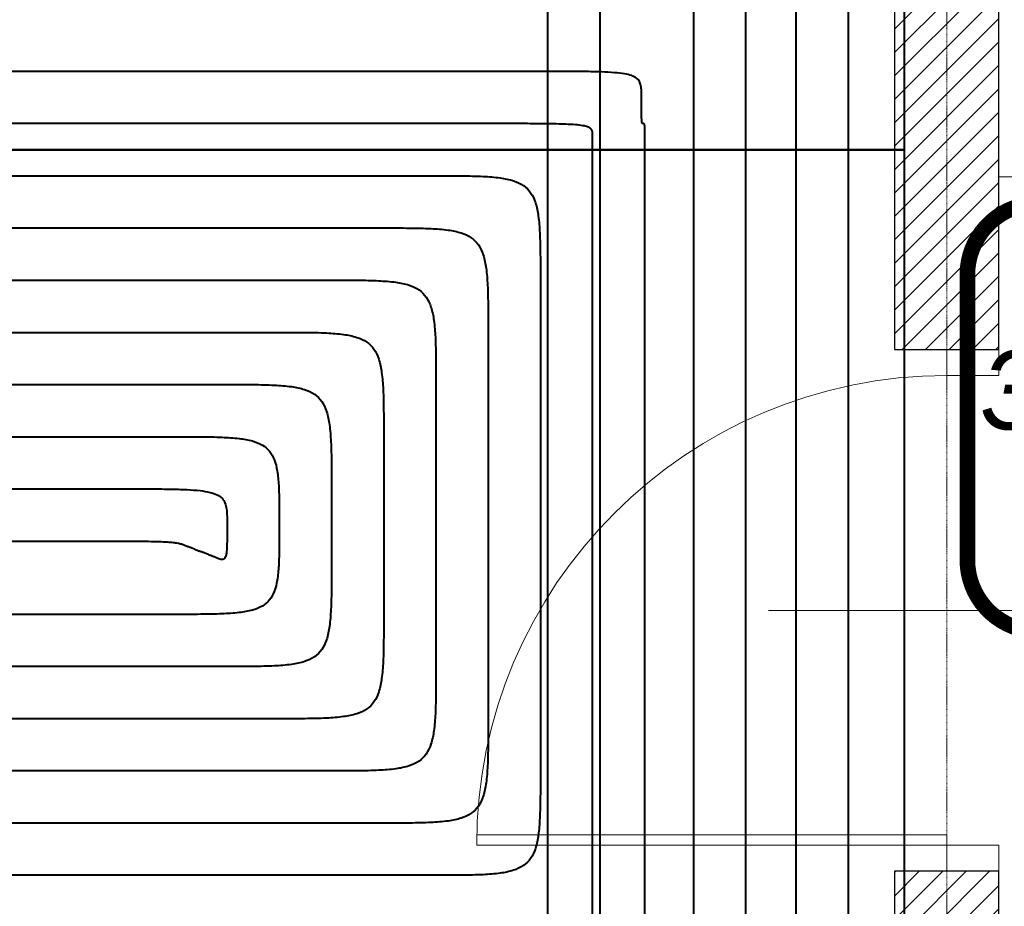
# Model space of a CAD drawing. Header units: millimetres. Extents: x 49908 to 79848, y -11883 to -3092.
# Tile 50 of 222: x 68513 to 68702, y -6016 to -5847. Entities that reach past the tile are written whole.
import ezdxf
from ezdxf.lldxf.tags import DXFTag

# ---------------------------------------------------------------- set-up
doc = ezdxf.new("R2010")
doc.units = ezdxf.units.MM
doc.linetypes.add('AUSGEZOGEN', pattern=[0])
doc.linetypes.add('DASHDOT', pattern=[1, 0.5, -0.25, 0, -0.25])
for name, color, linetype, lineweight in [('A opis', 9, 'Continuous', 13), ('A stolarka', 9, 'Continuous', 9), ('A wyp ruchome', 9, 'Continuous', 9), ('A_HATCH', 9, 'Continuous', 9), ('A_KONSTRUKCJA', 9, 'Continuous', 25), ('A_MUROWANE', 9, 'Continuous', 25), ('A_OSIE', 9, 'DASHDOT', 9)]:
    doc.layers.add(name, color=color, linetype=linetype, lineweight=lineweight)
for name, color, linetype, true_color in [('IS_Ogrzewanie_płaszczyznowe', 7, 'SOLID', 0xac00e6), ('IS_Ogrzewanie_płaszczyznowe_-_opis', 7, 'SOLID', 0xf000f0), ('IS_Przyłącza_o.p._Powrót', 7, 'DASH', 0x438955), ('IS_Przyłącza_o.p._Zasilanie', 7, 'SOLID', 0xff9124)]:
    doc.layers.add(name, color=color, linetype=linetype, true_color=true_color)
for name, color, linetype, lineweight, true_color in [('IS_Powrót', 7, 'DASH', 25, 0x0000e6), ('IS_Rys.pętli_o.p._Powrót', 7, 'DASH', 13, 0x4c9a5f), ('IS_Rys.pętli_o.p._Zasilanie', 7, 'SOLID', 13, 0xff8c1a), ('IS_Zasilanie', 7, 'SOLID', 25, 0xeb0000)]:
    doc.layers.add(name, color=color, linetype=linetype, lineweight=lineweight, true_color=true_color)
tags = doc.linetypes.add('DASH', pattern=[15, 10, -5]).pattern_tags.tags
tags[6:7] = [DXFTag(74, 4), DXFTag(75, 0), DXFTag(340, '0'), DXFTag(46, 0.0), DXFTag(50, 0.0), DXFTag(44, 0.0), DXFTag(45, 0.0)]
tags[4:5] = [DXFTag(74, 4), DXFTag(75, 0), DXFTag(340, '0'), DXFTag(46, 0.0), DXFTag(50, 0.0), DXFTag(44, 0.0), DXFTag(45, 0.0)]
tags = doc.linetypes.add('SOLID', pattern=[10, 10, 0]).pattern_tags.tags
tags[6:7] = [DXFTag(74, 4), DXFTag(75, 0), DXFTag(340, '0'), DXFTag(46, 0.0), DXFTag(50, 0.0), DXFTag(44, 0.0), DXFTag(45, 0.0)]
tags[4:5] = [DXFTag(74, 4), DXFTag(75, 0), DXFTag(340, '0'), DXFTag(46, 0.0), DXFTag(50, 0.0), DXFTag(44, 0.0), DXFTag(45, 0.0)]
pattern_1 = [(45, (16000, 0), (-2.24506403, 2.24506403), [])]

msp = doc.modelspace()

# ---------------------------------------------------------------- hatches: boundary and pattern name
at = {"layer": 'A_HATCH', "transparency": 33554687}
h = msp.add_hatch(dxfattribs=at)
h.set_pattern_fill('ANSI31', color=256, angle=360)
h.set_pattern_definition(pattern_1)
h.paths.add_polyline_path([(69100.47, -6009.74), (69080.47, -6009.74), (69080.47, -6426.63), (69100.47, -6426.63)])
h.paths.add_polyline_path([(69100.47, -5426.63), (69080.47, -5426.63), (69080.47, -5486.63), (68700.47, -5486.63), (68700.47, -5439.13), (68680.47, -5439.13), (68680.47, -5566.63), (68700.47, -5566.63), (68700.47, -5506.63), (69080.47, -5506.63), (69080.47, -5566.63), (69100.47, -5566.63)])
h.paths.add_polyline_path([(69100.47, -4926.63), (69042.97, -4926.63), (69042.97, -4946.63), (69080.47, -4946.63), (69080.47, -5326.63), (69100.47, -5326.63)])
h.paths.add_polyline_path([(68942.97, -4926.63), (68837.97, -4926.63), (68837.97, -4946.63), (68942.97, -4946.63)])
h.paths.add_polyline_path([(69695.47, -5826.63), (69555.47, -5826.63), (69555.47, -5846.63), (69670.47, -5846.63), (69670.47, -6026.63), (69690.47, -6026.63), (69690.47, -5846.63), (69695.47, -5846.63)])
h.paths.add_polyline_path([(69690.47, -6026.63), (69670.47, -6026.63), (69670.47, -6126.63), (69690.47, -6126.63)])
h.paths.add_polyline_path([(69690.47, -6126.63), (69670.47, -6126.63), (69670.47, -6181.63), (69690.47, -6181.63)])
h.paths.add_polyline_path([(69940.47, -5826.63), (69790.47, -5826.63), (69790.47, -5846.63), (69940.47, -5846.63)])
h.paths.add_polyline_path([(69940.47, -5826.63), (69940.47, -5846.63)], flags=17)
h.paths.add_polyline_path([(69790.47, -5826.63), (69785.47, -5826.63), (69785.47, -5846.63), (69790.47, -5846.63)])
h.paths.add_polyline_path([(69325.47, -5826.63), (69325.47, -5846.63), (69465.47, -5846.63), (69465.47, -5826.63)])
h.paths.add_polyline_path([(69300.47, -5851.63), (69280.47, -5851.63), (69280.47, -5966.63), (69290.47, -5966.63), (69300.47, -5966.63)])
h.paths.add_polyline_path([(69300.47, -5439.13), (69280.47, -5439.13), (69280.47, -5813.63), (69300.47, -5813.63)])
h.paths.add_polyline_path([(69280.47, -5014.13), (69300.47, -5014.13), (69300.47, -4926.63), (69280.47, -4926.63)])
h.paths.add_polyline_path([(69300.47, -5039.13), (69280.47, -5039.13), (69280.47, -5414.13), (69300.47, -5414.13)])
h.paths.add_polyline_path([(68700.47, -5839.13), (68680.47, -5839.13), (68680.47, -5909.74), (68700.47, -5909.74)])
h.paths.add_polyline_path([(68700.47, -5814.13), (68700.47, -5826.63), (69080.47, -5826.63), (69080.47, -5909.74), (69100.47, -5909.74), (69100.47, -5666.63), (69080.47, -5666.63), (69080.47, -5806.63), (68700.47, -5806.63), (68700.47, -5666.63), (68680.47, -5666.63), (68680.47, -5814.13)])
h.paths.add_polyline_path([(68680.47, -5014.13), (68700.47, -5014.13), (68700.47, -4946.63), (68737.97, -4946.63), (68737.97, -4926.63), (68680.47, -4926.63)])
h.paths.add_polyline_path([(68700.47, -5039.13), (68680.47, -5039.13), (68680.47, -5314.13), (68700.47, -5314.13)])
h = msp.add_hatch(dxfattribs=at)
h.set_pattern_fill('ANSI31', color=256, angle=360)
h.set_pattern_definition(pattern_1)
h.paths.add_polyline_path([(68700.47, -6009.74), (68680.47, -6009.74), (68680.47, -6214.13), (68700.47, -6214.13)])

# ---------------------------------------------------------------- linework, layer by layer
at = {"layer": 'A opis', "ltscale": 0.5}
msp.add_line((68656.33, -5959.74), (68715.83, -5959.74), dxfattribs=at)
at = {"layer": 'A stolarka', "linetype": 'AUSGEZOGEN', "lineweight": 0}
msp.add_line((68687.97, -5959.74), (68702.97, -5959.74), dxfattribs=at)
for points in [[(68700.47, -5914.74), (68700.47, -5909.74), (68690.47, -5909.74), (68690.47, -5914.74)], [(68690.47, -6004.74), (68690.47, -6002.74), (68600.47, -6002.74), (68600.47, -6004.74)], [(68700.47, -6009.74), (68700.47, -6004.74), (68690.47, -6004.74), (68690.47, -6009.74)]]:
    msp.add_lwpolyline(points, close=True, dxfattribs=at)
msp.add_arc((68690.47, -6004.74), 90, 90, 180, dxfattribs=at)
at = {"layer": 'A wyp ruchome'}
msp.add_line((68700.47, -5876.63), (69000.47, -5876.63), dxfattribs=at)
at = {"layer": 'A_KONSTRUKCJA'}
msp.add_line((68680.47, -5909.74), (68700.47, -5909.74), dxfattribs=at)
at = {"layer": 'A_MUROWANE'}
for points in [[(68680.47, -5909.74), (68700.47, -5909.74), (68700.47, -5839.13), (68680.47, -5839.13)], [(68680.47, -6214.13), (68700.47, -6214.13), (68700.47, -6009.74), (68680.47, -6009.74)]]:
    msp.add_lwpolyline(points, close=True, dxfattribs=at)
at = {"layer": 'A_OSIE', "ltscale": 0.3, "transparency": 33554559}
msp.add_line((68690.47, -7140.05), (68690.47, -3902.99), dxfattribs=at)
at = {"layer": 'IS_Ogrzewanie_płaszczyznowe', "lineweight": 40}
for p, q in [((68682.42, -5871.46), (68682.42, -5816.65)), ((68143.46, -5871.46), (68682.42, -5871.46)), ((68682.42, -5871.46), (68143.46, -5871.46)), ((68682.42, -6032.87), (68682.42, -5871.46))]:
    msp.add_line(p, q, dxfattribs=at)
at = {"layer": 'IS_Ogrzewanie_płaszczyznowe_-_opis'}
msp.add_lwpolyline([(68708.1, -5963.76, 3, 3, 0), (68836.77, -5963.76, 3, 3, 0.414214), (68850.43, -5950.09, 3, 3, 0), (68850.43, -5895.42, 3, 3, 0.414214), (68836.77, -5881.76, 3, 3, 0), (68708.1, -5881.76, 3, 3, 0.414214), (68694.43, -5895.42, 3, 3, 0), (68694.43, -5950.09, 3, 3, 0.414214), (68708.1, -5963.76, 3, 3, 0)], format="xyseb", dxfattribs=at)
at = {"layer": 'IS_Powrót', "lineweight": 40}
msp.add_line((68614.04, -5258.71), (68614.04, -6220.43), dxfattribs=at)
at = {"layer": 'IS_Przyłącza_o.p._Powrót', "lineweight": 40}
for points, knots in [([(68671.65, -6064.65), (68671.65, -6061.87), (68671.65, -6051.5), (68671.65, -6029.75), (68671.65, -5996.74), (68671.65, -5955.68), (68671.65, -5909.78), (68671.65, -5862.27), (68671.65, -5816.38), (68671.65, -5775.31), (68671.65, -5742.3), (68671.65, -5720.56), (68671.65, -5710.18), (68671.65, -5707.41)], [0, 0, 0, 0, 0.083204, 0.311344, 0.652211, 1.073599, 1.543298, 2.029102, 2.498801, 2.920189, 3.261056, 3.489196, 3.5724, 3.5724, 3.5724, 3.5724]), ([(68652.03, -6074.65), (68652.03, -6071.96), (68652.03, -6061.91), (68652.03, -6040.85), (68652.03, -6008.87), (68652.03, -5969.09), (68652.03, -5924.63), (68652.03, -5878.61), (68652.03, -5834.15), (68652.03, -5794.37), (68652.03, -5762.39), (68652.03, -5741.33), (68652.03, -5731.27), (68652.03, -5728.59)], [0, 0, 0, 0, 0.0806, 0.3016, 0.6318, 1.04, 1.495, 1.9656, 2.4206, 2.8288, 3.159, 3.38, 3.4606, 3.4606, 3.4606, 3.4606]), ([(68632.66, -6084.65), (68632.66, -6082.99), (68632.66, -6076.8), (68632.66, -6063.82), (68632.66, -6044.12), (68632.66, -6019.62), (68632.66, -5992.23), (68632.66, -5963.88), (68632.66, -5936.49), (68632.66, -5911.98), (68632.66, -5892.28), (68632.66, -5879.31), (68632.66, -5873.11), (68632.66, -5871.46)], [0, 0, 0, 0, 0.049654, 0.1858, 0.38922, 0.640691, 0.920994, 1.210906, 1.491209, 1.74268, 1.9461, 2.082246, 2.1319, 2.1319, 2.1319, 2.1319])]:
    msp.add_open_spline(points, degree=3, knots=knots, dxfattribs=at)
at = {"layer": 'IS_Przyłącza_o.p._Zasilanie', "lineweight": 40}
for points, knots in [([(68661.65, -6069.65), (68661.65, -6066.83), (68661.65, -6056.31), (68661.65, -6034.27), (68661.65, -6000.79), (68661.65, -5959.15), (68661.65, -5912.61), (68661.65, -5864.44), (68661.65, -5817.9), (68661.65, -5776.26), (68661.65, -5742.79), (68661.65, -5720.74), (68661.65, -5710.22), (68661.65, -5707.41)], [0, 0, 0, 0, 0.084368, 0.315701, 0.66134, 1.088625, 1.564899, 2.057501, 2.533775, 2.96106, 3.306699, 3.538032, 3.6224, 3.6224, 3.6224, 3.6224]), ([(68642.03, -6079.65), (68642.03, -6077), (68642.03, -6067.09), (68642.03, -6046.34), (68642.03, -6014.82), (68642.03, -5975.61), (68642.03, -5931.79), (68642.03, -5886.44), (68642.03, -5842.62), (68642.03, -5803.42), (68642.03, -5771.9), (68642.03, -5751.14), (68642.03, -5741.23), (68642.03, -5738.59)], [0, 0, 0, 0, 0.079435, 0.297242, 0.622672, 1.024974, 1.4734, 1.9372, 2.385626, 2.787928, 3.113358, 3.331165, 3.4106, 3.4106, 3.4106, 3.4106]), ([(68622.66, -6089.65), (68622.66, -6087.95), (68622.66, -6081.61), (68622.66, -6068.34), (68622.66, -6048.17), (68622.66, -6023.09), (68622.66, -5995.06), (68622.66, -5966.04), (68622.66, -5938.01), (68622.66, -5912.93), (68622.66, -5892.77), (68622.66, -5879.49), (68622.66, -5873.15), (68622.66, -5871.46)], [0, 0, 0, 0, 0.050818, 0.190158, 0.398348, 0.655718, 0.942594, 1.239306, 1.526182, 1.783552, 1.991742, 2.131082, 2.1819, 2.1819, 2.1819, 2.1819])]:
    msp.add_open_spline(points, degree=3, knots=knots, dxfattribs=at)
at = {"layer": 'IS_Rys.pętli_o.p._Powrót', "lineweight": 40}
for points, knots in [([(68612.03, -5856.46), (68608.66, -5856.46), (68596.07, -5856.46), (68569.68, -5856.46), (68529.62, -5856.46), (68479.78, -5856.46), (68424.08, -5856.46), (68366.42, -5856.46), (68310.72, -5856.46), (68260.88, -5856.46), (68220.81, -5856.46), (68194.43, -5856.46), (68181.83, -5856.46), (68178.46, -5856.46)], [0, 0, 0, 0, 0.100981, 0.377863, 0.791557, 1.302975, 1.873027, 2.462623, 3.032675, 3.544093, 3.957787, 4.234669, 4.33565, 4.33565, 4.33565, 4.33565]), ([(68632.03, -5861.46), (68632.03, -5861.04), (68632.03, -5860.29), (68631.96, -5859.24), (68631.68, -5858.36), (68631.05, -5857.65), (68630.04, -5857.18), (68628.62, -5856.87), (68626.67, -5856.66), (68624.1, -5856.54), (68620.81, -5856.48), (68616.7, -5856.46), (68613.69, -5856.46), (68612.03, -5856.46)], [0, 0, 0, 0, 0.0124352, 0.0226697, 0.0313069, 0.0397459, 0.0500792, 0.0641739, 0.0833944, 0.1088269, 0.1414417, 0.1821639, 0.2319009, 0.2319009, 0.2319009, 0.2319009]), ([(68632.35, -5866.46), (68632.32, -5866.46), (68632.27, -5866.46), (68632.19, -5866.43), (68632.14, -5866.34), (68632.1, -5866.19), (68632.08, -5865.95), (68632.06, -5865.6), (68632.04, -5865.12), (68632.03, -5864.47), (68632.03, -5863.65), (68632.03, -5862.63), (68632.03, -5861.87), (68632.03, -5861.46)], [0, 0, 0, 0, 0.00079047, 0.00148836, 0.00237005, 0.00381727, 0.00612871, 0.00955408, 0.01432715, 0.02067637, 0.02882826, 0.03900859, 0.05144285, 0.05144285, 0.05144285, 0.05144285]), ([(68632.66, -5868.96), (68632.66, -5868.75), (68632.66, -5868.37), (68632.66, -5867.86), (68632.66, -5867.45), (68632.65, -5867.13), (68632.64, -5866.88), (68632.62, -5866.71), (68632.59, -5866.59), (68632.55, -5866.51), (68632.49, -5866.47), (68632.42, -5866.46), (68632.37, -5866.46), (68632.35, -5866.46)], [0, 0, 0, 0, 0.00621713, 0.01130732, 0.01538345, 0.01855898, 0.02094884, 0.02267181, 0.02385694, 0.02466037, 0.0252891, 0.02594879, 0.02673859, 0.02673859, 0.02673859, 0.02673859]), ([(68632.66, -5871.46), (68632.66, -5871.44), (68632.66, -5871.36), (68632.66, -5871.21), (68632.66, -5870.98), (68632.66, -5870.69), (68632.66, -5870.37), (68632.66, -5870.04), (68632.66, -5869.72), (68632.66, -5869.43), (68632.66, -5869.2), (68632.66, -5869.05), (68632.66, -5868.98), (68632.66, -5868.96)], [0, 0, 0, 0, 0.00058227, 0.00217881, 0.00456424, 0.00751315, 0.01080015, 0.01419985, 0.01748685, 0.02043576, 0.02282119, 0.02441773, 0.025, 0.025, 0.025, 0.025]), ([(68178.46, -5886.46), (68181.6, -5886.46), (68193.35, -5886.46), (68217.94, -5886.46), (68255.3, -5886.46), (68301.76, -5886.46), (68353.69, -5886.46), (68407.44, -5886.46), (68459.37, -5886.46), (68505.83, -5886.46), (68543.19, -5886.46), (68567.78, -5886.46), (68579.53, -5886.46), (68582.66, -5886.46)], [0, 0, 0, 0, 0.094141, 0.35227, 0.737946, 1.214726, 1.746168, 2.295832, 2.827274, 3.304054, 3.68973, 3.947859, 4.042, 4.042, 4.042, 4.042]), ([(68582.66, -5886.46), (68584.32, -5886.46), (68587.34, -5886.45), (68591.45, -5886.53), (68594.76, -5886.77), (68597.38, -5887.28), (68599.44, -5888.19), (68600.93, -5889.68), (68601.84, -5891.74), (68602.35, -5894.37), (68602.59, -5897.68), (68602.67, -5901.78), (68602.66, -5904.8), (68602.66, -5906.46)], [0, 0, 0, 0, 0.0497373, 0.0904721, 0.1232039, 0.1491998, 0.1703704, 0.1897083, 0.2108788, 0.2368747, 0.2696065, 0.3103414, 0.3600787, 0.3600787, 0.3600787, 0.3600787]), ([(68198.46, -5906.46), (68201.29, -5906.46), (68211.87, -5906.46), (68234.04, -5906.46), (68267.69, -5906.46), (68309.56, -5906.46), (68356.35, -5906.46), (68404.78, -5906.46), (68451.57, -5906.46), (68493.44, -5906.46), (68527.09, -5906.46), (68549.26, -5906.46), (68559.84, -5906.46), (68562.66, -5906.46)], [0, 0, 0, 0, 0.084825, 0.317409, 0.664918, 1.094515, 1.573366, 2.068634, 2.547485, 2.977082, 3.324591, 3.557175, 3.642, 3.642, 3.642, 3.642]), ([(68562.66, -5906.46), (68564.32, -5906.46), (68567.34, -5906.45), (68571.45, -5906.53), (68574.76, -5906.77), (68577.38, -5907.28), (68579.44, -5908.19), (68580.93, -5909.68), (68581.84, -5911.74), (68582.35, -5914.37), (68582.59, -5917.68), (68582.67, -5921.78), (68582.66, -5924.8), (68582.66, -5926.46)], [0, 0, 0, 0, 0.0497373, 0.0904721, 0.1232039, 0.1491998, 0.1703704, 0.1897083, 0.2108788, 0.2368747, 0.2696065, 0.3103414, 0.3600787, 0.3600787, 0.3600787, 0.3600787]), ([(68602.66, -5906.46), (68602.66, -5907.03), (68602.66, -5909.18), (68602.66, -5913.69), (68602.66, -5920.53), (68602.66, -5929.04), (68602.66, -5938.56), (68602.66, -5948.41), (68602.66, -5957.92), (68602.66, -5966.43), (68602.66, -5973.27), (68602.66, -5977.78), (68602.66, -5979.93), (68602.66, -5980.51)], [0, 0, 0, 0, 0.0172468, 0.0645364, 0.1351927, 0.2225394, 0.3199005, 0.4205995, 0.5179606, 0.6053073, 0.6759636, 0.7232532, 0.7405, 0.7405, 0.7405, 0.7405]), ([(68218.46, -5926.46), (68220.98, -5926.46), (68230.4, -5926.46), (68250.13, -5926.46), (68280.09, -5926.46), (68317.36, -5926.46), (68359.01, -5926.46), (68402.12, -5926.46), (68443.77, -5926.46), (68481.04, -5926.46), (68511, -5926.46), (68530.73, -5926.46), (68540.15, -5926.46), (68542.66, -5926.46)], [0, 0, 0, 0, 0.075509, 0.282548, 0.59189, 0.974305, 1.400563, 1.841437, 2.267695, 2.65011, 2.959452, 3.166491, 3.242, 3.242, 3.242, 3.242]), ([(68542.66, -5926.46), (68544.32, -5926.46), (68547.34, -5926.45), (68551.44, -5926.52), (68554.75, -5926.73), (68557.36, -5927.16), (68559.39, -5927.91), (68560.9, -5929.16), (68561.83, -5930.93), (68562.35, -5933.18), (68562.59, -5936.01), (68562.67, -5939.5), (68562.66, -5942.07), (68562.66, -5943.48)], [0, 0, 0, 0, 0.0497372, 0.0904683, 0.1231658, 0.1489975, 0.1696144, 0.1875717, 0.206224, 0.2285445, 0.2564477, 0.2911276, 0.3334666, 0.3334666, 0.3334666, 0.3334666]), ([(68582.66, -5926.46), (68582.66, -5926.72), (68582.66, -5927.71), (68582.66, -5929.78), (68582.66, -5932.93), (68582.66, -5936.84), (68582.66, -5941.22), (68582.66, -5945.75), (68582.66, -5950.12), (68582.66, -5954.03), (68582.66, -5957.18), (68582.66, -5959.25), (68582.66, -5960.24), (68582.66, -5960.51)], [0, 0, 0, 0, 0.0079305, 0.0296754, 0.0621649, 0.1023291, 0.147098, 0.193402, 0.2381709, 0.2783351, 0.3108246, 0.3325695, 0.3405, 0.3405, 0.3405, 0.3405]), ([(68562.66, -5943.48), (68562.66, -5944.89), (68562.67, -5947.46), (68562.59, -5950.96), (68562.35, -5953.78), (68561.83, -5956.03), (68560.9, -5957.8), (68559.39, -5959.05), (68557.36, -5959.81), (68554.75, -5960.24), (68551.44, -5960.44), (68547.34, -5960.51), (68544.32, -5960.51), (68542.66, -5960.51)], [0, 0, 0, 0, 0.0423389, 0.0770189, 0.1049221, 0.1272426, 0.1458949, 0.1638522, 0.1844691, 0.2103008, 0.2429983, 0.2837294, 0.3334666, 0.3334666, 0.3334666, 0.3334666]), ([(68238.46, -5946.46), (68240.67, -5946.46), (68248.93, -5946.46), (68266.22, -5946.46), (68292.49, -5946.46), (68325.16, -5946.46), (68361.67, -5946.46), (68399.46, -5946.46), (68435.97, -5946.46), (68468.64, -5946.46), (68494.91, -5946.46), (68512.2, -5946.46), (68520.46, -5946.46), (68522.66, -5946.46)], [0, 0, 0, 0, 0.066192, 0.247687, 0.518863, 0.854095, 1.227761, 1.614239, 1.987905, 2.323137, 2.594313, 2.775808, 2.842, 2.842, 2.842, 2.842]), ([(68522.66, -5946.46), (68524.32, -5946.46), (68527.34, -5946.46), (68531.46, -5946.46), (68534.79, -5946.47), (68537.44, -5946.5), (68539.49, -5946.54), (68541.07, -5946.61), (68542.26, -5946.7), (68543.17, -5946.82), (68543.9, -5946.99), (68544.54, -5947.22), (68544.95, -5947.38), (68545.16, -5947.47)], [0, 0, 0, 0, 0.0497558, 0.0906086, 0.1235729, 0.1496638, 0.1698983, 0.185297, 0.1968888, 0.2057169, 0.2128417, 0.2193204, 0.2261676, 0.2261676, 0.2261676, 0.2261676]), ([(68545.16, -5947.47), (68545.18, -5947.48), (68545.26, -5947.51), (68545.41, -5947.57), (68545.64, -5947.66), (68545.93, -5947.78), (68546.25, -5947.91), (68546.58, -5948.04), (68546.9, -5948.17), (68547.19, -5948.29), (68547.42, -5948.38), (68547.57, -5948.44), (68547.65, -5948.47), (68547.66, -5948.48)], [0, 0, 0, 0, 0.00062821, 0.00235072, 0.00492436, 0.00810593, 0.01165228, 0.01532022, 0.01886656, 0.02204814, 0.02462178, 0.02634429, 0.0269725, 0.0269725, 0.0269725, 0.0269725]), ([(68542.66, -5960.51), (68540.3, -5960.51), (68531.47, -5960.51), (68512.95, -5960.51), (68484.84, -5960.51), (68449.87, -5960.51), (68410.79, -5960.51), (68370.34, -5960.51), (68331.26, -5960.51), (68296.29, -5960.51), (68268.18, -5960.51), (68249.66, -5960.51), (68240.83, -5960.51), (68238.46, -5960.51)], [0, 0, 0, 0, 0.07085, 0.265118, 0.555376, 0.9142, 1.314162, 1.727838, 2.1278, 2.486624, 2.776882, 2.97115, 3.042, 3.042, 3.042, 3.042]), ([(68582.66, -5960.51), (68582.66, -5962.16), (68582.67, -5965.18), (68582.59, -5969.29), (68582.35, -5972.6), (68581.84, -5975.22), (68580.93, -5977.28), (68579.44, -5978.77), (68577.38, -5979.68), (68574.76, -5980.19), (68571.45, -5980.43), (68567.34, -5980.51), (68564.32, -5980.51), (68562.66, -5980.51)], [0, 0, 0, 0, 0.0497373, 0.0904721, 0.1232039, 0.1491998, 0.1703704, 0.1897083, 0.2108788, 0.2368747, 0.2696065, 0.3103414, 0.3600787, 0.3600787, 0.3600787, 0.3600787]), ([(68562.66, -5980.51), (68559.99, -5980.51), (68549.99, -5980.51), (68529.05, -5980.51), (68497.24, -5980.51), (68457.67, -5980.51), (68413.45, -5980.51), (68367.68, -5980.51), (68323.46, -5980.51), (68283.89, -5980.51), (68252.08, -5980.51), (68231.14, -5980.51), (68221.14, -5980.51), (68218.46, -5980.51)], [0, 0, 0, 0, 0.080167, 0.299979, 0.628404, 1.03441, 1.486965, 1.955035, 2.40759, 2.813596, 3.142021, 3.361833, 3.442, 3.442, 3.442, 3.442]), ([(68602.66, -5980.51), (68602.66, -5982.16), (68602.67, -5985.18), (68602.59, -5989.29), (68602.35, -5992.6), (68601.84, -5995.22), (68600.93, -5997.28), (68599.44, -5998.77), (68597.38, -5999.68), (68594.76, -6000.19), (68591.45, -6000.43), (68587.34, -6000.51), (68584.32, -6000.51), (68582.66, -6000.51)], [0, 0, 0, 0, 0.0497373, 0.0904721, 0.1232039, 0.1491998, 0.1703704, 0.1897083, 0.2108788, 0.2368747, 0.2696065, 0.3103414, 0.3600787, 0.3600787, 0.3600787, 0.3600787]), ([(68582.66, -6000.51), (68579.68, -6000.51), (68568.52, -6000.51), (68545.14, -6000.51), (68509.64, -6000.51), (68465.47, -6000.51), (68416.11, -6000.51), (68365.02, -6000.51), (68315.66, -6000.51), (68271.49, -6000.51), (68235.99, -6000.51), (68212.61, -6000.51), (68201.45, -6000.51), (68198.46, -6000.51)], [0, 0, 0, 0, 0.089483, 0.33484, 0.701432, 1.154621, 1.659767, 2.182233, 2.687379, 3.140568, 3.50716, 3.752517, 3.842, 3.842, 3.842, 3.842])]:
    msp.add_open_spline(points, degree=3, knots=knots, dxfattribs=at)
at = {"layer": 'IS_Rys.pętli_o.p._Zasilanie', "lineweight": 40}
for points, knots in [([(68602.66, -5866.46), (68599.29, -5866.46), (68586.68, -5866.46), (68560.26, -5866.46), (68520.13, -5866.46), (68470.22, -5866.46), (68414.44, -5866.46), (68356.69, -5866.46), (68300.91, -5866.46), (68251, -5866.46), (68210.87, -5866.46), (68184.45, -5866.46), (68171.84, -5866.46), (68168.46, -5866.46)], [0, 0, 0, 0, 0.101128, 0.378416, 0.792717, 1.304884, 1.87577, 2.46623, 3.037116, 3.549283, 3.963584, 4.240872, 4.342, 4.342, 4.342, 4.342]), ([(68622.66, -5868.96), (68622.66, -5868.75), (68622.67, -5868.37), (68622.59, -5867.82), (68622.25, -5867.35), (68621.61, -5867.03), (68620.65, -5866.82), (68619.24, -5866.66), (68617.3, -5866.56), (68614.73, -5866.5), (68611.44, -5866.47), (68607.34, -5866.46), (68604.32, -5866.46), (68602.66, -5866.46)], [0, 0, 0, 0, 0.0062189, 0.0114166, 0.016393, 0.0227951, 0.0322664, 0.0460468, 0.0651645, 0.0905685, 0.1231775, 0.163899, 0.213636, 0.213636, 0.213636, 0.213636]), ([(68622.66, -5871.46), (68622.66, -5871.44), (68622.66, -5871.36), (68622.66, -5871.21), (68622.66, -5870.98), (68622.66, -5870.69), (68622.66, -5870.37), (68622.66, -5870.04), (68622.66, -5869.72), (68622.66, -5869.43), (68622.66, -5869.2), (68622.66, -5869.05), (68622.66, -5868.98), (68622.66, -5868.96)], [0, 0, 0, 0, 0.00058227, 0.00217881, 0.00456424, 0.00751315, 0.01080015, 0.01419985, 0.01748685, 0.02043576, 0.02282119, 0.02441773, 0.025, 0.025, 0.025, 0.025]), ([(68168.46, -5876.46), (68171.76, -5876.46), (68184.08, -5876.46), (68209.9, -5876.46), (68249.1, -5876.46), (68297.86, -5876.46), (68352.36, -5876.46), (68408.77, -5876.46), (68463.27, -5876.46), (68512.03, -5876.46), (68551.23, -5876.46), (68577.05, -5876.46), (68589.37, -5876.46), (68592.66, -5876.46)], [0, 0, 0, 0, 0.098799, 0.369701, 0.77446, 1.274831, 1.832569, 2.409431, 2.967169, 3.46754, 3.872299, 4.143201, 4.242, 4.242, 4.242, 4.242]), ([(68592.66, -5876.46), (68594.32, -5876.46), (68597.34, -5876.45), (68601.45, -5876.53), (68604.76, -5876.77), (68607.38, -5877.28), (68609.44, -5878.19), (68610.93, -5879.68), (68611.84, -5881.74), (68612.35, -5884.37), (68612.59, -5887.68), (68612.67, -5891.78), (68612.66, -5894.8), (68612.66, -5896.46)], [0, 0, 0, 0, 0.0497373, 0.0904721, 0.1232039, 0.1491998, 0.1703704, 0.1897083, 0.2108788, 0.2368747, 0.2696065, 0.3103414, 0.3600787, 0.3600787, 0.3600787, 0.3600787]), ([(68188.46, -5896.46), (68191.45, -5896.46), (68202.61, -5896.46), (68225.99, -5896.46), (68261.49, -5896.46), (68305.66, -5896.46), (68355.02, -5896.46), (68406.11, -5896.46), (68455.47, -5896.46), (68499.64, -5896.46), (68535.14, -5896.46), (68558.52, -5896.46), (68569.68, -5896.46), (68572.66, -5896.46)], [0, 0, 0, 0, 0.089483, 0.33484, 0.701432, 1.154621, 1.659767, 2.182233, 2.687379, 3.140568, 3.50716, 3.752517, 3.842, 3.842, 3.842, 3.842]), ([(68572.66, -5896.46), (68574.32, -5896.46), (68577.34, -5896.45), (68581.45, -5896.53), (68584.76, -5896.77), (68587.38, -5897.28), (68589.44, -5898.19), (68590.93, -5899.68), (68591.84, -5901.74), (68592.35, -5904.37), (68592.59, -5907.68), (68592.67, -5911.78), (68592.66, -5914.8), (68592.66, -5916.46)], [0, 0, 0, 0, 0.0497373, 0.0904721, 0.1232039, 0.1491998, 0.1703704, 0.1897083, 0.2108788, 0.2368747, 0.2696065, 0.3103414, 0.3600787, 0.3600787, 0.3600787, 0.3600787]), ([(68612.66, -5896.46), (68612.66, -5897.19), (68612.66, -5899.92), (68612.66, -5905.64), (68612.66, -5914.33), (68612.66, -5925.15), (68612.66, -5937.23), (68612.66, -5949.74), (68612.66, -5961.82), (68612.66, -5972.63), (68612.66, -5981.32), (68612.66, -5987.04), (68612.66, -5989.78), (68612.66, -5990.51)], [0, 0, 0, 0, 0.021905, 0.0819669, 0.1717066, 0.2826446, 0.4063017, 0.5341983, 0.6578554, 0.7687934, 0.8585331, 0.918595, 0.9405, 0.9405, 0.9405, 0.9405]), ([(68208.46, -5916.46), (68211.14, -5916.46), (68221.14, -5916.46), (68242.08, -5916.46), (68273.89, -5916.46), (68313.46, -5916.46), (68357.68, -5916.46), (68403.45, -5916.46), (68447.67, -5916.46), (68487.24, -5916.46), (68519.05, -5916.46), (68539.99, -5916.46), (68549.99, -5916.46), (68552.66, -5916.46)], [0, 0, 0, 0, 0.080167, 0.299979, 0.628404, 1.03441, 1.486965, 1.955035, 2.40759, 2.813596, 3.142021, 3.361833, 3.442, 3.442, 3.442, 3.442]), ([(68552.66, -5916.46), (68554.32, -5916.46), (68557.34, -5916.45), (68561.45, -5916.53), (68564.76, -5916.77), (68567.38, -5917.28), (68569.44, -5918.19), (68570.93, -5919.68), (68571.84, -5921.74), (68572.35, -5924.37), (68572.59, -5927.68), (68572.67, -5931.78), (68572.66, -5934.8), (68572.66, -5936.46)], [0, 0, 0, 0, 0.0497373, 0.0904721, 0.1232039, 0.1491998, 0.1703704, 0.1897083, 0.2108788, 0.2368747, 0.2696065, 0.3103414, 0.3600787, 0.3600787, 0.3600787, 0.3600787]), ([(68592.66, -5916.46), (68592.66, -5916.88), (68592.66, -5918.45), (68592.66, -5921.74), (68592.66, -5926.73), (68592.66, -5932.94), (68592.66, -5939.89), (68592.66, -5947.08), (68592.66, -5954.02), (68592.66, -5960.23), (68592.66, -5965.23), (68592.66, -5968.52), (68592.66, -5970.09), (68592.66, -5970.51)], [0, 0, 0, 0, 0.0125887, 0.0471059, 0.0986788, 0.1624343, 0.2334992, 0.3070008, 0.3780657, 0.4418212, 0.4933941, 0.5279113, 0.5405, 0.5405, 0.5405, 0.5405]), ([(68228.46, -5936.46), (68230.83, -5936.46), (68239.66, -5936.46), (68258.18, -5936.46), (68286.29, -5936.46), (68321.26, -5936.46), (68360.34, -5936.46), (68400.79, -5936.46), (68439.87, -5936.46), (68474.84, -5936.46), (68502.95, -5936.46), (68521.47, -5936.46), (68530.3, -5936.46), (68532.66, -5936.46)], [0, 0, 0, 0, 0.07085, 0.265118, 0.555376, 0.9142, 1.314162, 1.727838, 2.1278, 2.486624, 2.776882, 2.97115, 3.042, 3.042, 3.042, 3.042]), ([(68532.66, -5936.46), (68534.32, -5936.46), (68537.34, -5936.46), (68541.44, -5936.48), (68544.73, -5936.57), (68547.31, -5936.74), (68549.27, -5937.04), (68550.72, -5937.49), (68551.74, -5938.19), (68552.33, -5939.18), (68552.59, -5940.39), (68552.67, -5941.84), (68552.66, -5942.9), (68552.66, -5943.48)], [0, 0, 0, 0, 0.0497371, 0.09046, 0.1230825, 0.1485519, 0.167905, 0.1823979, 0.1937534, 0.204264, 0.2160677, 0.2304097, 0.2478805, 0.2478805, 0.2478805, 0.2478805]), ([(68572.66, -5936.46), (68572.66, -5936.57), (68572.66, -5936.97), (68572.66, -5937.83), (68572.66, -5939.13), (68572.66, -5940.74), (68572.66, -5942.55), (68572.66, -5944.42), (68572.66, -5946.22), (68572.66, -5947.84), (68572.66, -5949.13), (68572.66, -5949.99), (68572.66, -5950.4), (68572.66, -5950.51)], [0, 0, 0, 0, 0.0032724, 0.0122449, 0.025651, 0.0422239, 0.0606968, 0.0798032, 0.0982761, 0.114849, 0.1282551, 0.1372276, 0.1405, 0.1405, 0.1405, 0.1405]), ([(68552.66, -5943.48), (68552.66, -5944.06), (68552.67, -5945.12), (68552.66, -5946.56), (68552.63, -5947.7), (68552.57, -5948.57), (68552.46, -5949.21), (68552.31, -5949.66), (68552.04, -5949.94), (68551.67, -5950), (68551.25, -5949.91), (68550.74, -5949.73), (68550.37, -5949.58), (68550.16, -5949.49)], [0, 0, 0, 0, 0.01746254, 0.03171324, 0.04302756, 0.05169381, 0.05803716, 0.06248907, 0.0657706, 0.06901428, 0.07314133, 0.07850536, 0.08519339, 0.08519339, 0.08519339, 0.08519339]), ([(68550.16, -5949.49), (68550.15, -5949.49), (68550.07, -5949.46), (68549.92, -5949.4), (68549.69, -5949.3), (68549.4, -5949.19), (68549.08, -5949.06), (68548.75, -5948.92), (68548.43, -5948.79), (68548.14, -5948.67), (68547.91, -5948.58), (68547.76, -5948.52), (68547.68, -5948.49), (68547.66, -5948.48)], [0, 0, 0, 0, 0.00062821, 0.00235072, 0.00492436, 0.00810593, 0.01165228, 0.01532022, 0.01886656, 0.02204814, 0.02462178, 0.02634429, 0.0269725, 0.0269725, 0.0269725, 0.0269725]), ([(68572.66, -5950.51), (68572.66, -5952.16), (68572.67, -5955.18), (68572.59, -5959.29), (68572.35, -5962.6), (68571.84, -5965.22), (68570.93, -5967.28), (68569.44, -5968.77), (68567.38, -5969.68), (68564.76, -5970.19), (68561.45, -5970.43), (68557.34, -5970.51), (68554.32, -5970.51), (68552.66, -5970.51)], [0, 0, 0, 0, 0.0497373, 0.0904721, 0.1232039, 0.1491998, 0.1703704, 0.1897083, 0.2108788, 0.2368747, 0.2696065, 0.3103414, 0.3600787, 0.3600787, 0.3600787, 0.3600787]), ([(68552.66, -5970.51), (68550.15, -5970.51), (68540.73, -5970.51), (68521, -5970.51), (68491.04, -5970.51), (68453.77, -5970.51), (68412.12, -5970.51), (68369.01, -5970.51), (68327.36, -5970.51), (68290.09, -5970.51), (68260.13, -5970.51), (68240.4, -5970.51), (68230.98, -5970.51), (68228.46, -5970.51)], [0, 0, 0, 0, 0.075509, 0.282548, 0.59189, 0.974305, 1.400563, 1.841437, 2.267695, 2.65011, 2.959452, 3.166491, 3.242, 3.242, 3.242, 3.242]), ([(68592.66, -5970.51), (68592.66, -5972.16), (68592.67, -5975.18), (68592.59, -5979.29), (68592.35, -5982.6), (68591.84, -5985.22), (68590.93, -5987.28), (68589.44, -5988.77), (68587.38, -5989.68), (68584.76, -5990.19), (68581.45, -5990.43), (68577.34, -5990.51), (68574.32, -5990.51), (68572.66, -5990.51)], [0, 0, 0, 0, 0.0497373, 0.0904721, 0.1232039, 0.1491998, 0.1703704, 0.1897083, 0.2108788, 0.2368747, 0.2696065, 0.3103414, 0.3600787, 0.3600787, 0.3600787, 0.3600787]), ([(68572.66, -5990.51), (68569.84, -5990.51), (68559.26, -5990.51), (68537.09, -5990.51), (68503.44, -5990.51), (68461.57, -5990.51), (68414.78, -5990.51), (68366.35, -5990.51), (68319.56, -5990.51), (68277.69, -5990.51), (68244.04, -5990.51), (68221.87, -5990.51), (68211.29, -5990.51), (68208.46, -5990.51)], [0, 0, 0, 0, 0.084825, 0.317409, 0.664918, 1.094515, 1.573366, 2.068634, 2.547485, 2.977082, 3.324591, 3.557175, 3.642, 3.642, 3.642, 3.642]), ([(68612.66, -5990.51), (68612.66, -5992.16), (68612.67, -5995.18), (68612.59, -5999.29), (68612.35, -6002.6), (68611.84, -6005.22), (68610.93, -6007.28), (68609.44, -6008.77), (68607.38, -6009.68), (68604.76, -6010.19), (68601.45, -6010.43), (68597.34, -6010.51), (68594.32, -6010.51), (68592.66, -6010.51)], [0, 0, 0, 0, 0.0497373, 0.0904721, 0.1232039, 0.1491998, 0.1703704, 0.1897083, 0.2108788, 0.2368747, 0.2696065, 0.3103414, 0.3600787, 0.3600787, 0.3600787, 0.3600787]), ([(68592.66, -6010.51), (68589.53, -6010.51), (68577.78, -6010.51), (68553.19, -6010.51), (68515.83, -6010.51), (68469.37, -6010.51), (68417.44, -6010.51), (68363.69, -6010.51), (68311.76, -6010.51), (68265.3, -6010.51), (68227.94, -6010.51), (68203.35, -6010.51), (68191.6, -6010.51), (68188.46, -6010.51)], [0, 0, 0, 0, 0.094141, 0.35227, 0.737946, 1.214726, 1.746168, 2.295832, 2.827274, 3.304054, 3.68973, 3.947859, 4.042, 4.042, 4.042, 4.042])]:
    msp.add_open_spline(points, degree=3, knots=knots, dxfattribs=at)
at = {"layer": 'IS_Zasilanie', "lineweight": 40}
msp.add_line((68624.04, -5248.71), (68624.04, -6210.43), dxfattribs=at)

# ---------------------------------------------------------------- texts
at = {"layer": 'IS_Ogrzewanie_płaszczyznowe_-_opis', "ltscale": 0.01, "insert": (68768.43, -5909.92), "char_height": 15.12, "attachment_point": 3}
msp.add_mtext('\\fArial|b0|i1;3,28 m²', dxfattribs=at)

doc.saveas('drawing.dxf')
